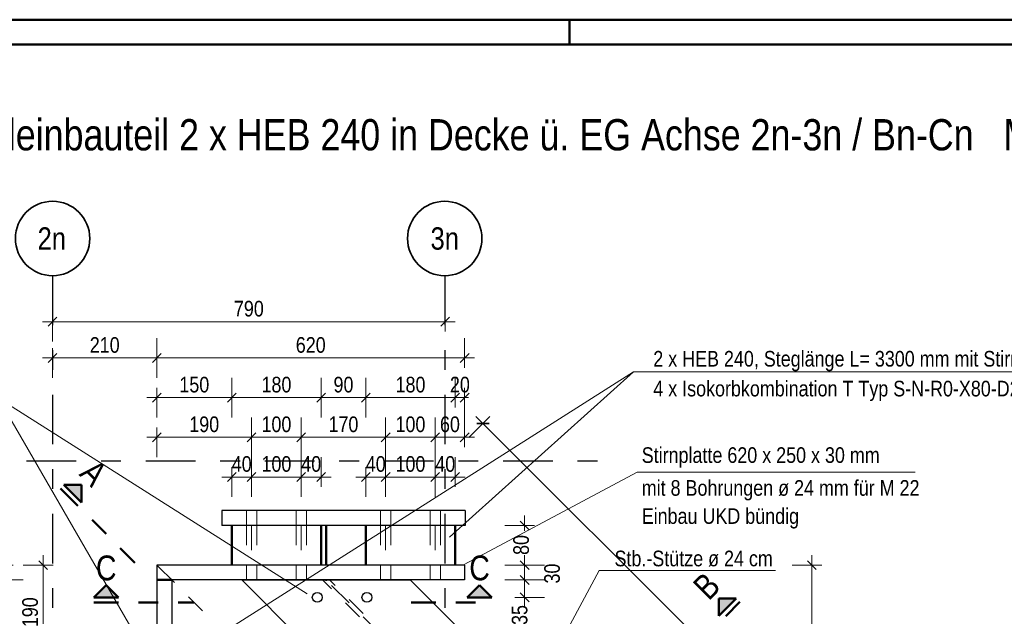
# Model space of a CAD drawing. Header units: millimetres. Extents: x 0 to 34.7, y 0 to 23.8.
# Tile 12 of 21: x 2.5 to 7.4, y 18 to 21. Entities that reach past the tile are written whole.
import ezdxf
from ezdxf.enums import TextEntityAlignment as Align

# ---------------------------------------------------------------- set-up
doc = ezdxf.new("R2010")
doc.units = ezdxf.units.MM
for name, pattern in [('DASHDOT', [1, 0.5, -0.25, 0, -0.25]), ('DASHDOTX2', [2, 1, -0.5, 0, -0.5]), ('HIDDEN', [0.375, 0.25, -0.125])]:
    doc.linetypes.add(name, pattern=pattern)
doc.layers.add('Ansichtskanten', color=7, linetype='Continuous', lineweight=20)
doc.styles.add('Arial Narrow', font='ARIALN.TTF')
doc.dimstyles.new('Arch_Strakon_dimstyle', dxfattribs={"dimtxt": 7.875, "dimasz": 1, "dimexe": 1.25, "dimexo": 0.0625, "dimgap": 1, "dimtad": 0, "dimzin": 12, "dimdsep": 46, "dimtxsty": 'Arial Narrow', "dimblk": 'Arrowhead_Tick', "dimsah": 1, "dimcen": 0, "dimse1": 1, "dimse2": 1, "dimclrd": 6, "dimclrt": 2, "dimazin": 0, "dimtfac": 1, "dimtdec": 4, "dimtmove": 0, "dimatfit": 3, "dimldrblk": 'NONE', "dimfxl": 1, "dimtvp": 1, "dimtolj": 1, "dimtzin": 0, "dimlwd": 13, "dimarcsym": 2})

# ---------------------------------------------------------------- blocks, each defined once
blk = doc.blocks.new('Arrowhead_Tick')
at = {"color": 0, "linetype": 'Continuous', "lineweight": -2, "ltscale": 0.4}
for p, q in [((0, 10), (0, -5)), ((-1, 0), (0, 0)), ((5, 0), (0, 0))]:
    blk.add_line(p, q, dxfattribs=at)
at = {"color": 2, "linetype": 'Continuous', "lineweight": 35, "ltscale": 0.4}
blk.add_line((2.21, 2.21), (-2.21, -2.21), dxfattribs=at)
blk = doc.blocks.new('*D16')
at = {"color": 6, "linetype": 'Continuous', "lineweight": 13}
blk.add_line((2.3987, 17.9107), (2.3987, 18.1907), dxfattribs=at)
at = {"layer": 'Defpoints', "color": 0}
for p in [(2.3987, 18.2007), (3.2465, 18.2007), (2.9715, 17.9007)]:
    blk.add_point(p, dxfattribs=at)
at = {"color": 6, "lineweight": 13, "xscale": 0.01, "yscale": 0.01, "zscale": 0.01}
for p, rotation in [((2.3987, 18.2007), 90), ((2.3987, 17.9007), 270)]:
    blk.add_blockref('Arrowhead_Tick', p, dxfattribs=dict(at, rotation=rotation))
at = {"color": 2, "lineweight": -2, "insert": (2.3335, 18.0507), "char_height": 0.07875, "attachment_point": 5, "rotation": 90, "style": 'Arial Narrow'}
blk.add_mtext('\\A1;120', dxfattribs=at)
blk = doc.blocks.new('_None')
blk = doc.blocks.new('*D17')
at = {"color": 6, "linetype": 'Continuous', "lineweight": 13}
blk.add_line((2.3987, 18.2107), (2.3987, 18.2657), dxfattribs=at)
at = {"layer": 'Defpoints', "color": 0}
for p in [(2.3987, 18.2757), (3.1715, 18.2757), (3.2465, 18.2007)]:
    blk.add_point(p, dxfattribs=at)
at = {"color": 6, "lineweight": 13, "xscale": 0.01, "yscale": 0.01, "zscale": 0.01}
for p, rotation in [((2.3987, 18.2757), 90), ((2.3987, 18.2007), 270)]:
    blk.add_blockref('Arrowhead_Tick', p, dxfattribs=dict(at, rotation=rotation))
at = {"color": 2, "lineweight": -2, "insert": (2.3335, 18.2382), "char_height": 0.07875, "attachment_point": 5, "rotation": 90, "style": 'Arial Narrow'}
blk.add_mtext('\\A1;30', dxfattribs=at)
blk = doc.blocks.new('*D18')
at = {"color": 6, "linetype": 'Continuous', "lineweight": 13}
blk.add_line((3.1815, 19.1198), (3.5389, 19.1198), dxfattribs=at)
at = {"layer": 'Defpoints', "color": 0}
for p in [(3.5489, 19.1198), (3.5489, 18.4757), (3.1715, 18.2757)]:
    blk.add_point(p, dxfattribs=at)
at = {"color": 6, "lineweight": 13, "xscale": 0.01, "yscale": 0.01, "zscale": 0.01}
blk.add_blockref('Arrowhead_Tick', (3.5489, 19.1198), dxfattribs=at)
at = {"color": 6, "lineweight": 13, "xscale": 0.01, "yscale": 0.01, "zscale": 0.01, "rotation": 180}
blk.add_blockref('Arrowhead_Tick', (3.1715, 19.1198), dxfattribs=at)
at = {"color": 2, "lineweight": -2, "insert": (3.3602, 19.185), "char_height": 0.07875, "attachment_point": 5, "style": 'Arial Narrow'}
blk.add_mtext('\\A1;150', dxfattribs=at)
blk = doc.blocks.new('*D19')
at = {"color": 6, "linetype": 'Continuous', "lineweight": 13}
blk.add_line((3.5589, 19.1198), (3.9889, 19.1198), dxfattribs=at)
at = {"layer": 'Defpoints', "color": 0}
for p in [(3.9989, 19.1198), (3.5489, 18.4757), (3.9989, 18.4757)]:
    blk.add_point(p, dxfattribs=at)
at = {"color": 6, "lineweight": 13, "xscale": 0.01, "yscale": 0.01, "zscale": 0.01}
blk.add_blockref('Arrowhead_Tick', (3.9989, 19.1198), dxfattribs=at)
at = {"color": 6, "lineweight": 13, "xscale": 0.01, "yscale": 0.01, "zscale": 0.01, "rotation": 180}
blk.add_blockref('Arrowhead_Tick', (3.5489, 19.1198), dxfattribs=at)
at = {"color": 2, "lineweight": -2, "insert": (3.7739, 19.185), "char_height": 0.07875, "attachment_point": 5, "style": 'Arial Narrow'}
blk.add_mtext('\\A1;180', dxfattribs=at)
blk = doc.blocks.new('*D20')
at = {"color": 6, "linetype": 'Continuous', "lineweight": 13}
blk.add_line((4.0089, 19.1198), (4.2139, 19.1198), dxfattribs=at)
at = {"layer": 'Defpoints', "color": 0}
for p in [(4.2239, 19.1198), (3.9989, 18.4757), (4.2239, 18.4757)]:
    blk.add_point(p, dxfattribs=at)
at = {"color": 6, "lineweight": 13, "xscale": 0.01, "yscale": 0.01, "zscale": 0.01}
blk.add_blockref('Arrowhead_Tick', (4.2239, 19.1198), dxfattribs=at)
at = {"color": 6, "lineweight": 13, "xscale": 0.01, "yscale": 0.01, "zscale": 0.01, "rotation": 180}
blk.add_blockref('Arrowhead_Tick', (3.9989, 19.1198), dxfattribs=at)
at = {"color": 2, "lineweight": -2, "insert": (4.1114, 19.185), "char_height": 0.07875, "attachment_point": 5, "style": 'Arial Narrow'}
blk.add_mtext('\\A1;90', dxfattribs=at)
blk = doc.blocks.new('*D21')
at = {"color": 6, "linetype": 'Continuous', "lineweight": 13}
blk.add_line((4.2339, 19.1198), (4.6639, 19.1198), dxfattribs=at)
at = {"layer": 'Defpoints', "color": 0}
for p in [(4.6739, 19.1198), (4.2239, 18.4757), (4.6739, 18.4757)]:
    blk.add_point(p, dxfattribs=at)
at = {"color": 6, "lineweight": 13, "xscale": 0.01, "yscale": 0.01, "zscale": 0.01}
blk.add_blockref('Arrowhead_Tick', (4.6739, 19.1198), dxfattribs=at)
at = {"color": 6, "lineweight": 13, "xscale": 0.01, "yscale": 0.01, "zscale": 0.01, "rotation": 180}
blk.add_blockref('Arrowhead_Tick', (4.2239, 19.1198), dxfattribs=at)
at = {"color": 2, "lineweight": -2, "insert": (4.4489, 19.185), "char_height": 0.07875, "attachment_point": 5, "style": 'Arial Narrow'}
blk.add_mtext('\\A1;180', dxfattribs=at)
blk = doc.blocks.new('*D22')
at = {"color": 6, "linetype": 'Continuous', "lineweight": 13}
for p, q in [((4.6639, 19.1198), (4.6539, 19.1198)), ((4.6739, 19.1198), (4.7215, 19.1198)), ((4.7315, 19.1198), (4.7415, 19.1198))]:
    blk.add_line(p, q, dxfattribs=at)
at = {"layer": 'Defpoints', "color": 0}
for p in [(4.7215, 19.1198), (4.6739, 18.4757), (4.7215, 18.2757)]:
    blk.add_point(p, dxfattribs=at)
at = {"color": 6, "lineweight": 13, "xscale": 0.01, "yscale": 0.01, "zscale": 0.01}
blk.add_blockref('Arrowhead_Tick', (4.6739, 19.1198), dxfattribs=at)
at = {"color": 6, "lineweight": 13, "xscale": 0.01, "yscale": 0.01, "zscale": 0.01, "rotation": 180}
blk.add_blockref('Arrowhead_Tick', (4.7215, 19.1198), dxfattribs=at)
at = {"color": 2, "lineweight": -2, "insert": (4.6977, 19.185), "char_height": 0.07875, "attachment_point": 5, "style": 'Arial Narrow'}
blk.add_mtext('\\A1;20', dxfattribs=at)
blk = doc.blocks.new('*D23')
at = {"color": 6, "linetype": 'Continuous', "lineweight": 13}
blk.add_line((3.1815, 16.2421), (4.6135, 16.2421), dxfattribs=at)
at = {"layer": 'Defpoints', "color": 0}
for p in [(3.1715, 18.2757), (4.6235, 16.8256), (4.6235, 16.2421)]:
    blk.add_point(p, dxfattribs=at)
at = {"color": 6, "lineweight": 13, "xscale": 0.01, "yscale": 0.01, "zscale": 0.01}
blk.add_blockref('Arrowhead_Tick', (4.6235, 16.2421), dxfattribs=at)
at = {"color": 6, "lineweight": 13, "xscale": 0.01, "yscale": 0.01, "zscale": 0.01, "rotation": 180}
blk.add_blockref('Arrowhead_Tick', (3.1715, 16.2421), dxfattribs=at)
at = {"color": 2, "lineweight": -2, "insert": (3.8975, 16.3073), "char_height": 0.07875, "attachment_point": 5, "style": 'Arial Narrow'}
blk.add_mtext('\\A1;580', dxfattribs=at)
blk = doc.blocks.new('*D24')
at = {"color": 6, "linetype": 'Continuous', "lineweight": 13}
blk.add_line((6.4705, 16.8356), (6.4705, 18.2657), dxfattribs=at)
at = {"layer": 'Defpoints', "color": 0}
for p in [(3.1715, 18.2757), (6.4705, 18.2757), (4.6235, 16.8256)]:
    blk.add_point(p, dxfattribs=at)
at = {"color": 6, "lineweight": 13, "xscale": 0.01, "yscale": 0.01, "zscale": 0.01}
for p, rotation in [((6.4705, 18.2757), 90), ((6.4705, 16.8256), 270)]:
    blk.add_blockref('Arrowhead_Tick', p, dxfattribs=dict(at, rotation=rotation))
at = {"color": 2, "lineweight": -2, "insert": (6.4053, 17.5507), "char_height": 0.07875, "attachment_point": 5, "rotation": 90, "style": 'Arial Narrow'}
blk.add_mtext('\\A1;580', dxfattribs=at)
blk = doc.blocks.new('*D25')
at = {"color": 6, "linetype": 'Continuous', "lineweight": 13}
blk.add_line((3.1815, 18.9198), (3.6387, 18.9198), dxfattribs=at)
at = {"layer": 'Defpoints', "color": 0}
for p in [(3.6487, 18.9198), (3.6487, 18.4757), (3.1715, 18.2757)]:
    blk.add_point(p, dxfattribs=at)
at = {"color": 6, "lineweight": 13, "xscale": 0.01, "yscale": 0.01, "zscale": 0.01}
blk.add_blockref('Arrowhead_Tick', (3.6487, 18.9198), dxfattribs=at)
at = {"color": 6, "lineweight": 13, "xscale": 0.01, "yscale": 0.01, "zscale": 0.01, "rotation": 180}
blk.add_blockref('Arrowhead_Tick', (3.1715, 18.9198), dxfattribs=at)
at = {"color": 2, "lineweight": -2, "insert": (3.4101, 18.985), "char_height": 0.07875, "attachment_point": 5, "style": 'Arial Narrow'}
blk.add_mtext('\\A1;190', dxfattribs=at)
blk = doc.blocks.new('*D26')
at = {"color": 6, "linetype": 'Continuous', "lineweight": 13}
blk.add_line((3.6587, 18.9198), (3.8887, 18.9198), dxfattribs=at)
at = {"layer": 'Defpoints', "color": 0}
for p in [(3.8987, 18.9198), (3.6487, 18.4757), (3.8987, 18.4757)]:
    blk.add_point(p, dxfattribs=at)
at = {"color": 6, "lineweight": 13, "xscale": 0.01, "yscale": 0.01, "zscale": 0.01}
blk.add_blockref('Arrowhead_Tick', (3.8987, 18.9198), dxfattribs=at)
at = {"color": 6, "lineweight": 13, "xscale": 0.01, "yscale": 0.01, "zscale": 0.01, "rotation": 180}
blk.add_blockref('Arrowhead_Tick', (3.6487, 18.9198), dxfattribs=at)
at = {"color": 2, "lineweight": -2, "insert": (3.7737, 18.985), "char_height": 0.07875, "attachment_point": 5, "style": 'Arial Narrow'}
blk.add_mtext('\\A1;100', dxfattribs=at)
blk = doc.blocks.new('*D27')
at = {"color": 6, "linetype": 'Continuous', "lineweight": 13}
blk.add_line((3.9087, 18.9198), (4.3137, 18.9198), dxfattribs=at)
at = {"layer": 'Defpoints', "color": 0}
for p in [(4.3237, 18.9198), (3.8987, 18.4757), (4.3237, 18.4757)]:
    blk.add_point(p, dxfattribs=at)
at = {"color": 6, "lineweight": 13, "xscale": 0.01, "yscale": 0.01, "zscale": 0.01}
blk.add_blockref('Arrowhead_Tick', (4.3237, 18.9198), dxfattribs=at)
at = {"color": 6, "lineweight": 13, "xscale": 0.01, "yscale": 0.01, "zscale": 0.01, "rotation": 180}
blk.add_blockref('Arrowhead_Tick', (3.8987, 18.9198), dxfattribs=at)
at = {"color": 2, "lineweight": -2, "insert": (4.1112, 18.985), "char_height": 0.07875, "attachment_point": 5, "style": 'Arial Narrow'}
blk.add_mtext('\\A1;170', dxfattribs=at)
blk = doc.blocks.new('*D28')
at = {"color": 6, "linetype": 'Continuous', "lineweight": 13}
blk.add_line((4.3337, 18.9198), (4.5637, 18.9198), dxfattribs=at)
at = {"layer": 'Defpoints', "color": 0}
for p in [(4.5737, 18.9198), (4.3237, 18.4757), (4.5737, 18.4757)]:
    blk.add_point(p, dxfattribs=at)
at = {"color": 6, "lineweight": 13, "xscale": 0.01, "yscale": 0.01, "zscale": 0.01}
blk.add_blockref('Arrowhead_Tick', (4.5737, 18.9198), dxfattribs=at)
at = {"color": 6, "lineweight": 13, "xscale": 0.01, "yscale": 0.01, "zscale": 0.01, "rotation": 180}
blk.add_blockref('Arrowhead_Tick', (4.3237, 18.9198), dxfattribs=at)
at = {"color": 2, "lineweight": -2, "insert": (4.4487, 18.985), "char_height": 0.07875, "attachment_point": 5, "style": 'Arial Narrow'}
blk.add_mtext('\\A1;100', dxfattribs=at)
blk = doc.blocks.new('*D29')
at = {"color": 6, "linetype": 'Continuous', "lineweight": 13}
blk.add_line((4.5837, 18.9198), (4.7115, 18.9198), dxfattribs=at)
at = {"layer": 'Defpoints', "color": 0}
for p in [(4.7215, 18.9198), (4.5737, 18.4757), (4.7215, 18.2757)]:
    blk.add_point(p, dxfattribs=at)
at = {"color": 6, "lineweight": 13, "xscale": 0.01, "yscale": 0.01, "zscale": 0.01}
blk.add_blockref('Arrowhead_Tick', (4.7215, 18.9198), dxfattribs=at)
at = {"color": 6, "lineweight": 13, "xscale": 0.01, "yscale": 0.01, "zscale": 0.01, "rotation": 180}
blk.add_blockref('Arrowhead_Tick', (4.5737, 18.9198), dxfattribs=at)
at = {"color": 2, "lineweight": -2, "insert": (4.6476, 18.985), "char_height": 0.07875, "attachment_point": 5, "style": 'Arial Narrow'}
blk.add_mtext('\\A1;60', dxfattribs=at)
blk = doc.blocks.new('*D34')
at = {"color": 6, "linetype": 'Continuous', "lineweight": 13}
blk.add_line((2.5987, 17.8107), (2.5987, 18.2657), dxfattribs=at)
at = {"layer": 'Defpoints', "color": 0}
for p in [(2.5987, 18.2757), (3.1715, 18.2757), (2.9715, 17.8007)]:
    blk.add_point(p, dxfattribs=at)
at = {"color": 6, "lineweight": 13, "xscale": 0.01, "yscale": 0.01, "zscale": 0.01}
for p, rotation in [((2.5987, 18.2757), 90), ((2.5987, 17.8007), 270)]:
    blk.add_blockref('Arrowhead_Tick', p, dxfattribs=dict(at, rotation=rotation))
at = {"color": 2, "lineweight": -2, "insert": (2.5335, 18.0382), "char_height": 0.07875, "attachment_point": 5, "rotation": 90, "style": 'Arial Narrow'}
blk.add_mtext('\\A1;190', dxfattribs=at)
blk = doc.blocks.new('*D35')
at = {"color": 6, "linetype": 'Continuous', "lineweight": 13}
blk.add_line((3.5589, 18.7198), (3.6387, 18.7198), dxfattribs=at)
at = {"layer": 'Defpoints', "color": 0}
for p in [(3.6487, 18.7198), (3.5489, 18.4757), (3.6487, 18.4757)]:
    blk.add_point(p, dxfattribs=at)
at = {"color": 6, "lineweight": 13, "xscale": 0.01, "yscale": 0.01, "zscale": 0.01}
blk.add_blockref('Arrowhead_Tick', (3.6487, 18.7198), dxfattribs=at)
at = {"color": 6, "lineweight": 13, "xscale": 0.01, "yscale": 0.01, "zscale": 0.01, "rotation": 180}
blk.add_blockref('Arrowhead_Tick', (3.5489, 18.7198), dxfattribs=at)
at = {"color": 2, "lineweight": -2, "insert": (3.5988, 18.785), "char_height": 0.07875, "attachment_point": 5, "style": 'Arial Narrow'}
blk.add_mtext('\\A1;40', dxfattribs=at)
blk = doc.blocks.new('*D36')
at = {"color": 6, "linetype": 'Continuous', "lineweight": 13}
blk.add_line((3.6587, 18.7198), (3.8887, 18.7198), dxfattribs=at)
at = {"layer": 'Defpoints', "color": 0}
for p in [(3.8987, 18.7198), (3.6487, 18.4757), (3.8987, 18.4757)]:
    blk.add_point(p, dxfattribs=at)
at = {"color": 6, "lineweight": 13, "xscale": 0.01, "yscale": 0.01, "zscale": 0.01}
blk.add_blockref('Arrowhead_Tick', (3.8987, 18.7198), dxfattribs=at)
at = {"color": 6, "lineweight": 13, "xscale": 0.01, "yscale": 0.01, "zscale": 0.01, "rotation": 180}
blk.add_blockref('Arrowhead_Tick', (3.6487, 18.7198), dxfattribs=at)
at = {"color": 2, "lineweight": -2, "insert": (3.7737, 18.785), "char_height": 0.07875, "attachment_point": 5, "style": 'Arial Narrow'}
blk.add_mtext('\\A1;100', dxfattribs=at)
blk = doc.blocks.new('*D37')
at = {"color": 6, "linetype": 'Continuous', "lineweight": 13}
blk.add_line((3.9087, 18.7198), (3.9889, 18.7198), dxfattribs=at)
at = {"layer": 'Defpoints', "color": 0}
for p in [(3.9989, 18.7198), (3.8987, 18.4757), (3.9989, 18.4757)]:
    blk.add_point(p, dxfattribs=at)
at = {"color": 6, "lineweight": 13, "xscale": 0.01, "yscale": 0.01, "zscale": 0.01}
blk.add_blockref('Arrowhead_Tick', (3.9989, 18.7198), dxfattribs=at)
at = {"color": 6, "lineweight": 13, "xscale": 0.01, "yscale": 0.01, "zscale": 0.01, "rotation": 180}
blk.add_blockref('Arrowhead_Tick', (3.8987, 18.7198), dxfattribs=at)
at = {"color": 2, "lineweight": -2, "insert": (3.9488, 18.785), "char_height": 0.07875, "attachment_point": 5, "style": 'Arial Narrow'}
blk.add_mtext('\\A1;40', dxfattribs=at)
blk = doc.blocks.new('*D38')
at = {"color": 6, "linetype": 'Continuous', "lineweight": 13}
blk.add_line((4.2339, 18.7198), (4.3137, 18.7198), dxfattribs=at)
at = {"layer": 'Defpoints', "color": 0}
for p in [(4.3237, 18.7198), (4.2239, 18.4757), (4.3237, 18.4757)]:
    blk.add_point(p, dxfattribs=at)
at = {"color": 6, "lineweight": 13, "xscale": 0.01, "yscale": 0.01, "zscale": 0.01}
blk.add_blockref('Arrowhead_Tick', (4.3237, 18.7198), dxfattribs=at)
at = {"color": 6, "lineweight": 13, "xscale": 0.01, "yscale": 0.01, "zscale": 0.01, "rotation": 180}
blk.add_blockref('Arrowhead_Tick', (4.2239, 18.7198), dxfattribs=at)
at = {"color": 2, "lineweight": -2, "insert": (4.2738, 18.785), "char_height": 0.07875, "attachment_point": 5, "style": 'Arial Narrow'}
blk.add_mtext('\\A1;40', dxfattribs=at)
blk = doc.blocks.new('*D39')
at = {"color": 6, "linetype": 'Continuous', "lineweight": 13}
blk.add_line((4.3337, 18.7198), (4.5637, 18.7198), dxfattribs=at)
at = {"layer": 'Defpoints', "color": 0}
for p in [(4.5737, 18.7198), (4.3237, 18.4757), (4.5737, 18.4757)]:
    blk.add_point(p, dxfattribs=at)
at = {"color": 6, "lineweight": 13, "xscale": 0.01, "yscale": 0.01, "zscale": 0.01}
blk.add_blockref('Arrowhead_Tick', (4.5737, 18.7198), dxfattribs=at)
at = {"color": 6, "lineweight": 13, "xscale": 0.01, "yscale": 0.01, "zscale": 0.01, "rotation": 180}
blk.add_blockref('Arrowhead_Tick', (4.3237, 18.7198), dxfattribs=at)
at = {"color": 2, "lineweight": -2, "insert": (4.4487, 18.785), "char_height": 0.07875, "attachment_point": 5, "style": 'Arial Narrow'}
blk.add_mtext('\\A1;100', dxfattribs=at)
blk = doc.blocks.new('*D40')
at = {"color": 6, "linetype": 'Continuous', "lineweight": 13}
blk.add_line((4.5837, 18.7198), (4.6639, 18.7198), dxfattribs=at)
at = {"layer": 'Defpoints', "color": 0}
for p in [(4.6739, 18.7198), (4.5737, 18.4757), (4.6739, 18.4757)]:
    blk.add_point(p, dxfattribs=at)
at = {"color": 6, "lineweight": 13, "xscale": 0.01, "yscale": 0.01, "zscale": 0.01}
blk.add_blockref('Arrowhead_Tick', (4.6739, 18.7198), dxfattribs=at)
at = {"color": 6, "lineweight": 13, "xscale": 0.01, "yscale": 0.01, "zscale": 0.01, "rotation": 180}
blk.add_blockref('Arrowhead_Tick', (4.5737, 18.7198), dxfattribs=at)
at = {"color": 2, "lineweight": -2, "insert": (4.6238, 18.785), "char_height": 0.07875, "attachment_point": 5, "style": 'Arial Narrow'}
blk.add_mtext('\\A1;40', dxfattribs=at)
blk = doc.blocks.new('*D49')
at = {"color": 6, "linetype": 'Continuous', "lineweight": 13}
blk.add_line((5.0237, 18.1232), (5.0237, 18.1907), dxfattribs=at)
at = {"layer": 'Defpoints', "color": 0}
for p in [(4.7215, 18.2007), (5.0237, 18.2007), (4.2295, 18.1132)]:
    blk.add_point(p, dxfattribs=at)
at = {"color": 6, "lineweight": 13, "xscale": 0.01, "yscale": 0.01, "zscale": 0.01}
for p, rotation in [((5.0237, 18.2007), 90), ((5.0237, 18.1132), 270)]:
    blk.add_blockref('Arrowhead_Tick', p, dxfattribs=dict(at, rotation=rotation))
at = {"color": 2, "lineweight": -2, "insert": (4.9987, 18.0242), "char_height": 0.07875, "attachment_point": 5, "rotation": 90, "style": 'Arial Narrow'}
blk.add_mtext('\\A1;35', dxfattribs=at)
blk = doc.blocks.new('*D50')
at = {"color": 6, "linetype": 'Continuous', "lineweight": 13}
blk.add_line((5.0237, 18.2107), (5.0237, 18.2657), dxfattribs=at)
at = {"layer": 'Defpoints', "color": 0}
for p in [(4.7215, 18.2757), (5.0237, 18.2757), (4.7215, 18.2007)]:
    blk.add_point(p, dxfattribs=at)
at = {"color": 6, "lineweight": 13, "xscale": 0.01, "yscale": 0.01, "zscale": 0.01}
for p, rotation in [((5.0237, 18.2757), 90), ((5.0237, 18.2007), 270)]:
    blk.add_blockref('Arrowhead_Tick', p, dxfattribs=dict(at, rotation=rotation))
at = {"color": 2, "lineweight": -2, "insert": (5.1622, 18.2331), "char_height": 0.07875, "attachment_point": 5, "rotation": 90, "style": 'Arial Narrow'}
blk.add_mtext('\\A1;30', dxfattribs=at)
blk = doc.blocks.new('*D51')
at = {"color": 6, "linetype": 'Continuous', "lineweight": 13}
blk.add_line((3.1815, 19.3198), (4.7115, 19.3198), dxfattribs=at)
at = {"layer": 'Defpoints', "color": 0}
for p in [(4.7215, 19.3198), (3.1715, 18.2757), (4.7215, 18.2757)]:
    blk.add_point(p, dxfattribs=at)
at = {"color": 6, "lineweight": 13, "xscale": 0.01, "yscale": 0.01, "zscale": 0.01}
blk.add_blockref('Arrowhead_Tick', (4.7215, 19.3198), dxfattribs=at)
at = {"color": 6, "lineweight": 13, "xscale": 0.01, "yscale": 0.01, "zscale": 0.01, "rotation": 180}
blk.add_blockref('Arrowhead_Tick', (3.1715, 19.3198), dxfattribs=at)
at = {"color": 2, "lineweight": -2, "insert": (3.9465, 19.385), "char_height": 0.07875, "attachment_point": 5, "style": 'Arial Narrow'}
blk.add_mtext('\\A1;620', dxfattribs=at)
blk = doc.blocks.new('*D52')
at = {"color": 6, "linetype": 'Continuous', "lineweight": 13}
blk.add_line((2.1987, 16.7357), (2.1987, 18.1907), dxfattribs=at)
at = {"layer": 'Defpoints', "color": 0}
for p in [(2.1987, 18.2007), (3.2465, 18.2007), (3.1715, 16.7257)]:
    blk.add_point(p, dxfattribs=at)
at = {"color": 6, "lineweight": 13, "xscale": 0.01, "yscale": 0.01, "zscale": 0.01}
for p, rotation in [((2.1987, 18.2007), 90), ((2.1987, 16.7257), 270)]:
    blk.add_blockref('Arrowhead_Tick', p, dxfattribs=dict(at, rotation=rotation))
at = {"color": 2, "lineweight": -2, "insert": (2.1335, 17.4632), "char_height": 0.07875, "attachment_point": 5, "rotation": 90, "style": 'Arial Narrow'}
blk.add_mtext('\\A1;590', dxfattribs=at)
blk = doc.blocks.new('*D53')
at = {"color": 6, "linetype": 'Continuous', "lineweight": 13}
blk.add_line((2.1987, 18.2107), (2.1987, 18.2657), dxfattribs=at)
at = {"layer": 'Defpoints', "color": 0}
for p in [(2.1987, 18.2757), (3.1715, 18.2757), (3.2465, 18.2007)]:
    blk.add_point(p, dxfattribs=at)
at = {"color": 6, "lineweight": 13, "xscale": 0.01, "yscale": 0.01, "zscale": 0.01}
for p, rotation in [((2.1987, 18.2757), 90), ((2.1987, 18.2007), 270)]:
    blk.add_blockref('Arrowhead_Tick', p, dxfattribs=dict(at, rotation=rotation))
at = {"color": 2, "lineweight": -2, "insert": (2.1335, 18.2382), "char_height": 0.07875, "attachment_point": 5, "rotation": 90, "style": 'Arial Narrow'}
blk.add_mtext('\\A1;30', dxfattribs=at)
blk = doc.blocks.new('*D54')
at = {"color": 6, "linetype": 'Continuous', "lineweight": 13}
for p, q in [((5.0237, 18.4657), (5.0237, 18.4483)), ((5.0237, 18.2857), (5.0237, 18.3059))]:
    blk.add_line(p, q, dxfattribs=at)
at = {"layer": 'Defpoints', "color": 0}
for p in [(4.6739, 18.4757), (5.0237, 18.4757), (4.7215, 18.2757)]:
    blk.add_point(p, dxfattribs=at)
at = {"color": 6, "lineweight": 13, "xscale": 0.01, "yscale": 0.01, "zscale": 0.01}
for p, rotation in [((5.0237, 18.4757), 90), ((5.0237, 18.2757), 270)]:
    blk.add_blockref('Arrowhead_Tick', p, dxfattribs=dict(at, rotation=rotation))
at = {"color": 2, "lineweight": -2, "insert": (5.0064, 18.3771), "char_height": 0.07875, "attachment_point": 5, "rotation": 90, "style": 'Arial Narrow'}
blk.add_mtext('\\A1;80', dxfattribs=at)
blk = doc.blocks.new('*D88')
at = {"color": 6, "linetype": 'Continuous', "lineweight": 13}
blk.add_line((2.6564, 19.5027), (4.6135, 19.5027), dxfattribs=at)
at = {"layer": 'Defpoints', "color": 0}
for p in [(2.6464, 19.7346), (4.6235, 19.5027), (4.6235, 16.8256)]:
    blk.add_point(p, dxfattribs=at)
at = {"color": 6, "lineweight": 13, "xscale": 0.01, "yscale": 0.01, "zscale": 0.01}
blk.add_blockref('Arrowhead_Tick', (4.6235, 19.5027), dxfattribs=at)
at = {"color": 6, "lineweight": 13, "xscale": 0.01, "yscale": 0.01, "zscale": 0.01, "rotation": 180}
blk.add_blockref('Arrowhead_Tick', (2.6464, 19.5027), dxfattribs=at)
at = {"color": 2, "lineweight": -2, "insert": (3.6349, 19.5679), "char_height": 0.07875, "attachment_point": 5, "style": 'Arial Narrow'}
blk.add_mtext('\\A1;790', dxfattribs=at)
blk = doc.blocks.new('*D90')
at = {"color": 6, "linetype": 'Continuous', "lineweight": 13}
blk.add_line((2.6564, 19.3198), (3.1615, 19.3198), dxfattribs=at)
at = {"layer": 'Defpoints', "color": 0}
for p in [(2.6464, 19.7346), (3.1715, 19.3198), (3.1715, 18.2757)]:
    blk.add_point(p, dxfattribs=at)
at = {"color": 6, "lineweight": 13, "xscale": 0.01, "yscale": 0.01, "zscale": 0.01}
blk.add_blockref('Arrowhead_Tick', (3.1715, 19.3198), dxfattribs=at)
at = {"color": 6, "lineweight": 13, "xscale": 0.01, "yscale": 0.01, "zscale": 0.01, "rotation": 180}
blk.add_blockref('Arrowhead_Tick', (2.6464, 19.3198), dxfattribs=at)
at = {"color": 2, "lineweight": -2, "insert": (2.909, 19.385), "char_height": 0.07875, "attachment_point": 5, "style": 'Arial Narrow'}
blk.add_mtext('\\A1;210', dxfattribs=at)
blk = doc.blocks.new('*D95')
at = {"color": 6, "linetype": 'Continuous', "lineweight": 13}
blk.add_line((4.8207, 18.9828), (10.6407, 13.1627), dxfattribs=at)
at = {"layer": 'Defpoints', "color": 0}
for p in [(4.0243, 18.2006), (10.6478, 13.1556), (10.07, 12.5778)]:
    blk.add_point(p, dxfattribs=at)
at = {"color": 6, "lineweight": 13, "xscale": 0.01, "yscale": 0.01, "zscale": 0.01}
for p, rotation in [((4.8136, 18.9899), 135), ((10.6478, 13.1556), 315)]:
    blk.add_blockref('Arrowhead_Tick', p, dxfattribs=dict(at, rotation=rotation))
at = {"color": 2, "lineweight": -2, "insert": (7.7768, 16.1189), "char_height": 0.07875, "attachment_point": 5, "rotation": 315, "style": 'Arial Narrow'}
blk.add_mtext('\\A1;3300', dxfattribs=at)
blk = doc.blocks.new('*D183')
at = {"color": 6, "linetype": 'Continuous', "lineweight": 13}
blk.add_line((2.1987, 18.2857), (2.1987, 18.7906), dxfattribs=at)
at = {"layer": 'Defpoints', "color": 0}
for p in [(1.9154, 18.8006), (2.1987, 18.8006), (3.1715, 18.2757)]:
    blk.add_point(p, dxfattribs=at)
at = {"color": 6, "lineweight": 13, "xscale": 0.01, "yscale": 0.01, "zscale": 0.01}
for p, rotation in [((2.1987, 18.8006), 90), ((2.1987, 18.2757), 270)]:
    blk.add_blockref('Arrowhead_Tick', p, dxfattribs=dict(at, rotation=rotation))
at = {"color": 2, "lineweight": 35, "insert": (2.1335, 18.5382), "char_height": 0.07875, "attachment_point": 5, "rotation": 90, "style": 'Arial Narrow'}
blk.add_mtext('\\A1;210', dxfattribs=at)

msp = doc.modelspace()

# ---------------------------------------------------------------- hatches: boundary and pattern name
at = {"lineweight": 25, "true_color": 0x0000ff}
for points in [[(2.7920216, 18.6800708), (2.7036333, 18.6800708), (2.7920216, 18.5916824)], [(2.9161264, 18.1740839), (2.8536264, 18.1115839), (2.9786264, 18.1115839)], [(4.7962272, 18.1740839), (4.7337272, 18.1115839), (4.8587272, 18.1115839)], [(6.0012565, 18.1076267), (6.0012565, 18.0192384), (6.0896448, 18.1076267)]]:
    msp.add_hatch(color=5, dxfattribs=at).paths.add_polyline_path(points)

# ---------------------------------------------------------------- linework, layer by layer
at = {"color": 4, "linetype": 'Continuous', "lineweight": 50}
for p, q in [((29.725, 21.025), (0, 21.025)), ((29.6, 20.9), (0.5, 20.9)), ((2.7920216, 18.6800708), (2.7036333, 18.6800708)), ((2.7036333, 18.6800708), (2.7920216, 18.5916824)), ((2.7920216, 18.5916824), (2.7920216, 18.6800708)), ((3.2465073, 18.2006741), (3.1715073, 18.2006741)), ((2.9161264, 18.1740839), (2.8536264, 18.1115839)), ((2.9786264, 18.1115839), (2.9161264, 18.1740839)), ((4.7962272, 18.1740839), (4.7337272, 18.1115839)), ((4.8587272, 18.1115839), (4.7962272, 18.1740839)), ((2.8536264, 18.1115839), (2.9786264, 18.1115839)), ((4.7337272, 18.1115839), (4.8587272, 18.1115839)), ((6.0012565, 18.1076267), (6.0012565, 18.0192384)), ((6.0012565, 18.0192384), (6.0896448, 18.1076267)), ((6.0896448, 18.1076267), (6.0012565, 18.1076267))]:
    msp.add_line(p, q, dxfattribs=at)
at = {"color": 4, "linetype": 'Continuous', "lineweight": 50, "ltscale": 0.4}
msp.add_line((5.25, 21.025), (5.25, 20.9), dxfattribs=at)
at = {"color": 3, "linetype": 'DASHDOTX2', "lineweight": 25, "ltscale": 0.25}
for p, q in [((2.6464431, 19.7345737), (2.6464431, 15.6871685)), ((4.6214431, 19.7345737), (4.6214431, 15.6871685)), ((1.9153523, 18.8006452), (5.4667008, 18.8006452))]:
    msp.add_line(p, q, dxfattribs=at)
at = {"color": 5, "linetype": 'Continuous', "lineweight": 18}
for p, q in [((5.5720875, 19.2505242), (3.232593, 17.7639097)), ((5.5720875, 19.2505242), (4.6451155, 18.4166276)), ((8.2535412, 19.2505242), (5.5720875, 19.2505242)), ((2.3720632, 19.1172311), (3.3305505, 17.4642418)), ((2.3720632, 19.1172311), (3.9288997, 18.1316312)), ((5.589691, 18.7438629), (4.7198514, 18.2793356)), ((6.9897769, 18.7438629), (5.589691, 18.7438629)), ((5.3988436, 18.2482555), (4.7768222, 17.0907678)), ((6.2874795, 18.2482555), (5.3988436, 18.2482555))]:
    msp.add_line(p, q, dxfattribs=at)
at = {"color": 4, "linetype": 'DASHDOT', "lineweight": 50, "ltscale": 0.25}
for p, q in [((2.6859556, 18.6623931), (3.0605301, 18.2878186)), ((2.8536264, 18.0865839), (3.3571114, 18.0865839)), ((4.4521183, 18.0865839), (4.8587272, 18.0865839)), ((5.4353945, 17.418021), (6.1073225, 18.089949))]:
    msp.add_line(p, q, dxfattribs=at)
at = {"color": 6, "linetype": 'HIDDEN', "lineweight": 13, "ltscale": 0.25}
for p, q in [((3.6224276, 18.5506725), (3.6224279, 18.4756741)), ((3.6749276, 18.5506725), (3.6749279, 18.4756741)), ((3.8724275, 18.5506725), (3.8724278, 18.4756741)), ((3.9249274, 18.5506725), (3.9249278, 18.4756741)), ((4.2976913, 18.5506725), (4.2976916, 18.4756741)), ((4.3501912, 18.5506725), (4.3501916, 18.4756741)), ((4.5476911, 18.5506725), (4.5476915, 18.4756741)), ((4.6001911, 18.5506725), (4.6001915, 18.4756741)), ((3.6224279, 18.4756741), (3.6224289, 18.2756741)), ((3.6749279, 18.4756741), (3.6749288, 18.2756741)), ((3.8724278, 18.4756741), (3.8724288, 18.2756741)), ((3.9249278, 18.4756741), (3.9249287, 18.2756741)), ((4.2976916, 18.4756741), (4.2976925, 18.2756741)), ((4.3501916, 18.4756741), (4.3501925, 18.2756741)), ((4.5476915, 18.4756741), (4.5476924, 18.2756741)), ((4.6001915, 18.4756741), (4.6001924, 18.2756741)), ((3.6224289, 18.2756741), (3.6224292, 18.2006741)), ((3.6749288, 18.2756741), (3.6749292, 18.2006741)), ((3.8724288, 18.2756741), (3.8724291, 18.2006741)), ((3.9249287, 18.2756741), (3.9249291, 18.2006741)), ((4.2976925, 18.2756741), (4.2976929, 18.2006741)), ((4.3501925, 18.2756741), (4.3501929, 18.2006741)), ((4.5476924, 18.2756741), (4.5476928, 18.2006741)), ((4.6001924, 18.2756741), (4.6001927, 18.2006741)), ((9.848999, 12.356871), (4.0066385, 18.2005779)), ((9.8666787, 12.3745467), (4.0419938, 18.2005738))]:
    msp.add_line(p, q, dxfattribs=at)
at = {"color": 9, "linetype": 'DASHDOT', "lineweight": 0, "ltscale": 0.25}
for p, q in [((3.6486779, 18.4756743), (3.6486789, 18.2756743)), ((3.8986778, 18.4756743), (3.8986788, 18.2756743)), ((4.3236776, 18.4756743), (4.3236785, 18.2756743)), ((4.5736775, 18.4756743), (4.5736784, 18.2756743)), ((3.1715073, 18.2756741), (9.6331984, 11.812494))]:
    msp.add_line(p, q, dxfattribs=at)
at = {"color": 6, "linetype": 'DASHDOT', "lineweight": 13, "ltscale": 0.25}
msp.add_line((9.8490011, 12.3745487), (4.0242179, 18.2006741), dxfattribs=at)
at = {"color": 2, "linetype": 'Continuous', "lineweight": 35}
for centre in [(2.6464431, 19.9220737), (4.6214431, 19.9220737)]:
    msp.add_circle(centre, 0.1875, dxfattribs=at)
at = {"color": 9, "linetype": 'Continuous', "lineweight": 0}
msp.add_circle((4.0243162, 18.2005759), 0.002775, dxfattribs=at)
at = {"layer": 'Ansichtskanten', "color": 3, "linetype": 'Continuous', "lineweight": 25}
for p, q in [((4.7240073, 18.5506725), (3.4990073, 18.5506725)), ((3.4990073, 18.5506725), (3.4990073, 18.4756725)), ((4.7240073, 18.5506725), (4.7240073, 18.4756725)), ((4.7240073, 18.4756725), (3.4990073, 18.4756725)), ((3.2465073, 18.2756741), (3.1715073, 18.2756741)), ((3.1715073, 18.2756741), (3.1715073, 16.7256741)), ((4.7215073, 18.2756741), (3.2465073, 18.2756741)), ((4.7215073, 18.2756741), (4.7215073, 18.2006741)), ((4.7215073, 18.2006741), (3.2465073, 18.2006741)), ((3.2465073, 18.2006741), (3.2465073, 16.7256741)), ((4.5880862, 17.212363), (3.6000521, 18.2006248)), ((3.6000521, 18.2006248), (4.4485802, 18.200527)), ((10.0699954, 12.5778164), (4.4485802, 18.200527))]:
    msp.add_line(p, q, dxfattribs=at)
at = {"layer": 'Ansichtskanten', "color": 4, "linetype": 'Continuous', "lineweight": 50}
for p, q in [((3.5489411, 18.4756741), (3.5489411, 18.2756741)), ((3.9989411, 18.4756741), (3.9989411, 18.2756741)), ((4.0239411, 18.4756741), (4.0239411, 18.2756741)), ((4.2239411, 18.4756741), (4.2239411, 18.2756741)), ((4.6739411, 18.4756741), (4.6739411, 18.2756741))]:
    msp.add_line(p, q, dxfattribs=at)
at = {"layer": 'Ansichtskanten', "color": 3, "linetype": 'Continuous', "lineweight": 25}
for centre in [(3.9795025, 18.1131741), (4.2295025, 18.1131741)]:
    msp.add_circle(centre, 0.025, dxfattribs=at)

# ---------------------------------------------------------------- texts
at = {"color": 1, "lineweight": 70, "style": 'Arial Narrow'}
msp.add_text('Stahleinbauteil 2 x HEB 240 in Decke ü. EG Achse 2n-3n / Bn-Cn   M. 1:10', height=0.1575, dxfattribs=at).set_placement((2.0497601, 20.3661513))
at = {"color": 4, "lineweight": 50, "style": 'Arial Narrow'}
for s, p in [('2n', (2.6424431, 19.9220737)), ('3n', (4.6214431, 19.9220737))]:
    msp.add_text(s, height=0.1125, dxfattribs=at).set_placement(p, align=Align.MIDDLE_CENTER)
at = {"color": 2, "lineweight": 35, "style": 'Arial Narrow'}
for s, p in [('2 x HEB 240, Steglänge L= 3300 mm mit Stirnplatten', (5.6716539, 19.276424)), ('2 x 2 Entlüftungsbohrungen ø 20 mm', (0.908677, 19.1479434)), ('4 x Isokorbkombination T Typ S-N-R0-X80-D22 oben   +  T Typ S-V-R0-X80-D22 unten', (5.6716539, 19.1260893)), ('mit 8 Bohrungen ø 24 mm für M 22', (5.613466, 18.625332)), ('Einbau UKD bündig', (5.613466, 18.483582)), ('Stb.-Stütze ø 24 cm', (5.4763668, 18.2696801))]:
    msp.add_text(s, height=0.07875, dxfattribs=at).set_placement(p)
at = {"color": 4, "lineweight": 50, "style": 'Arial Narrow'}
for s, rotation, p in [('A', 315, (2.7765537, 18.7308941)), ('B', 45, (5.9504332, 18.0921588))]:
    msp.add_text(s, height=0.125, rotation=rotation, dxfattribs=at).set_placement(p)
for p in [(2.8648764, 18.1990839), (4.7449772, 18.1990839)]:
    msp.add_text('C', height=0.125, dxfattribs=at).set_placement(p)

# ---------------------------------------------------------------- dimensions: what is measured, and where the dimension line sits
at = {"lineweight": -2}
for base, p1, p2, text, picture, middle in [((4.6234517, 19.5027055), (2.6464431, 19.7345737), (4.6234517, 16.8256452), '790', '*D88', (3.6349474, 19.5027055)), ((3.1715073, 19.3198322), (2.6464431, 19.7345737), (3.1715073, 18.2756741), '210', '*D90', (2.9089752, 19.3198322)), ((4.7215073, 19.3198322), (3.1715073, 18.2756741), (4.7215073, 18.2756741), '620', '*D51', (3.9465073, 19.3198322)), ((3.5489411, 19.1198322), (3.1715073, 18.2756741), (3.5489411, 18.4756741), '150', '*D18', (3.3602242, 19.1198322)), ((3.9989411, 19.1198322), (3.5489411, 18.4756741), (3.9989411, 18.4756741), '180', '*D19', (3.7739411, 19.1198322)), ((4.2239411, 19.1198322), (3.9989411, 18.4756741), (4.2239411, 18.4756741), '90', '*D20', (4.1114411, 19.1198322)), ((4.6739411, 19.1198322), (4.2239411, 18.4756741), (4.6739411, 18.4756741), '180', '*D21', (4.4489411, 19.1198322)), ((4.7215073, 19.1198322), (4.6739411, 18.4756741), (4.7215073, 18.2756741), '20', '*D22', (4.6977242, 19.1198322)), ((3.6486779, 18.9198322), (3.1715073, 18.2756741), (3.6486779, 18.4756743), '190', '*D25', (3.4100926, 18.9198322)), ((3.8986778, 18.9198322), (3.6486779, 18.4756743), (3.8986778, 18.4756743), '100', '*D26', (3.7736779, 18.9198322)), ((4.3236776, 18.9198322), (3.8986778, 18.4756743), (4.3236776, 18.4756743), '170', '*D27', (4.1111777, 18.9198322)), ((4.5736775, 18.9198322), (4.3236776, 18.4756743), (4.5736775, 18.4756743), '100', '*D28', (4.4486775, 18.9198322)), ((4.7215073, 18.9198322), (4.5736775, 18.4756743), (4.7215073, 18.2756741), '60', '*D29', (4.6475924, 18.9198322)), ((3.6486779, 18.7198322), (3.5489411, 18.4756741), (3.6486779, 18.4756743), '40', '*D35', (3.5988095, 18.7198322)), ((3.8986778, 18.7198322), (3.6486779, 18.4756743), (3.8986778, 18.4756743), '100', '*D36', (3.7736779, 18.7198322)), ((3.9989411, 18.7198322), (3.8986778, 18.4756743), (3.9989411, 18.4756741), '40', '*D37', (3.9488095, 18.7198322)), ((4.3236776, 18.7198322), (4.2239411, 18.4756741), (4.3236776, 18.4756743), '40', '*D38', (4.2738094, 18.7198322)), ((4.5736775, 18.7198322), (4.3236776, 18.4756743), (4.5736775, 18.4756743), '100', '*D39', (4.4486775, 18.7198322)), ((4.6739411, 18.7198322), (4.5736775, 18.4756743), (4.6739411, 18.4756741), '40', '*D40', (4.6238093, 18.7198322)), ((4.6234517, 16.2421266), (3.1715073, 18.2756741), (4.6234517, 16.8256452), '580', '*D23', (3.8974795, 16.2421266))]:
    dim = msp.add_linear_dim(base=base, p1=p1, p2=p2, text=text, dimstyle='Arch_Strakon_dimstyle', override={"dimscale": 0.01, "dimtxt": 7.875, "dimasz": 1, "dimgap": 2.5, "dimtad": 1, "dimjust": 0, "dimtih": 0, "dimtoh": 0, "dimdec": 5, "dimdsep": 46, "dimtxsty": 'Arial Narrow', "dimclrd": 6, "dimclrt": 2, "dimtix": 1, "dimtofl": 255, "dimtmove": 0, "dimatfit": 2, "dimfxl": 0, "dimfxlon": 0, "dimtvp": 31.746032, "dimlwd": 13}, dxfattribs=at)
    dim.commit()
    dim.dimension.update_dxf_attribs({"geometry": picture, "text_midpoint": middle, "dimtype": 160})
for base, p1, p2, angle, text, override, picture, middle in [((10.6478183, 13.1556394), (4.0243162, 18.2005759), (10.0699954, 12.5778164), 315, '3300', {"dimscale": 0.01, "dimtxt": 7.875, "dimasz": 1, "dimgap": 2.5, "dimtad": 1, "dimjust": 0, "dimtih": 0, "dimtoh": 0, "dimdec": 5, "dimdsep": 46, "dimtxsty": 'Arial Narrow', "dimclrd": 6, "dimclrt": 2, "dimtix": 1, "dimtofl": 255, "dimtmove": 0, "dimatfit": 2, "dimfxl": 0, "dimfxlon": 0, "dimtvp": 31.746032, "dimlwd": 13}, '*D95', (7.7307087, 16.0727491)), ((5.0236665, 18.4756741), (4.7215073, 18.2756741), (4.6739411, 18.4756741), 90, '80', {"dimscale": 0.01, "dimtxt": 7.875, "dimasz": 1, "dimgap": 2.5, "dimtad": 0, "dimjust": 0, "dimtih": 0, "dimtoh": 0, "dimdec": 5, "dimdsep": 46, "dimtxsty": 'Arial Narrow', "dimclrd": 6, "dimclrt": 2, "dimtix": 0, "dimtofl": 255, "dimtmove": 2, "dimatfit": 2, "dimfxl": 0, "dimfxlon": 0, "dimtvp": 31.746032, "dimlwd": 13}, '*D54', (5.0064182, 18.3771053)), ((2.1986665, 18.2756741), (3.2465073, 18.2006741), (3.1715073, 18.2756741), 90, '30', {"dimscale": 0.01, "dimtxt": 7.875, "dimasz": 1, "dimgap": 2.5, "dimtad": 1, "dimjust": 0, "dimtih": 0, "dimtoh": 0, "dimdec": 5, "dimdsep": 46, "dimtxsty": 'Arial Narrow', "dimclrd": 6, "dimclrt": 2, "dimtix": 1, "dimtofl": 255, "dimtmove": 0, "dimatfit": 2, "dimfxl": 0, "dimfxlon": 0, "dimtvp": 31.746032, "dimlwd": 13}, '*D53', (2.1986665, 18.2381741)), ((2.3986665, 18.2756741), (3.2465073, 18.2006741), (3.1715073, 18.2756741), 90, '30', {"dimscale": 0.01, "dimtxt": 7.875, "dimasz": 1, "dimgap": 2.5, "dimtad": 1, "dimjust": 0, "dimtih": 0, "dimtoh": 0, "dimdec": 5, "dimdsep": 46, "dimtxsty": 'Arial Narrow', "dimclrd": 6, "dimclrt": 2, "dimtix": 1, "dimtofl": 255, "dimtmove": 0, "dimatfit": 2, "dimfxl": 0, "dimfxlon": 0, "dimtvp": 31.746032, "dimlwd": 13}, '*D17', (2.3986665, 18.2381741)), ((2.5986665, 18.2756741), (2.9715073, 17.8006741), (3.1715073, 18.2756741), 90, '190', {"dimscale": 0.01, "dimtxt": 7.875, "dimasz": 1, "dimgap": 2.5, "dimtad": 1, "dimjust": 0, "dimtih": 0, "dimtoh": 0, "dimdec": 5, "dimdsep": 46, "dimtxsty": 'Arial Narrow', "dimclrd": 6, "dimclrt": 2, "dimtix": 1, "dimtofl": 255, "dimtmove": 0, "dimatfit": 2, "dimfxl": 0, "dimfxlon": 0, "dimtvp": 31.746032, "dimlwd": 13}, '*D34', (2.5986665, 18.0381741)), ((6.470476, 18.2756741), (4.6234517, 16.8256452), (3.1715073, 18.2756741), 90, '580', {"dimscale": 0.01, "dimtxt": 7.875, "dimasz": 1, "dimgap": 2.5, "dimtad": 1, "dimjust": 0, "dimtih": 0, "dimtoh": 0, "dimdec": 5, "dimdsep": 46, "dimtxsty": 'Arial Narrow', "dimclrd": 6, "dimclrt": 2, "dimtix": 1, "dimtofl": 255, "dimtmove": 0, "dimatfit": 2, "dimfxl": 0, "dimfxlon": 0, "dimtvp": 31.746032, "dimlwd": 13}, '*D24', (6.470476, 17.5506597)), ((5.0236665, 18.2756741), (4.7215073, 18.2006741), (4.7215073, 18.2756741), 90, '30', {"dimscale": 0.01, "dimtxt": 7.875, "dimasz": 1, "dimgap": 2.5, "dimtad": 0, "dimjust": 0, "dimtih": 0, "dimtoh": 0, "dimdec": 5, "dimdsep": 46, "dimtxsty": 'Arial Narrow', "dimclrd": 6, "dimclrt": 2, "dimtix": 0, "dimtofl": 255, "dimtmove": 2, "dimatfit": 2, "dimfxl": 0, "dimfxlon": 0, "dimtvp": 31.746032, "dimlwd": 13}, '*D50', (5.1621922, 18.2330782)), ((2.1986665, 18.2006741), (3.1715073, 16.7256741), (3.2465073, 18.2006741), 90, '590', {"dimscale": 0.01, "dimtxt": 7.875, "dimasz": 1, "dimgap": 2.5, "dimtad": 1, "dimjust": 0, "dimtih": 0, "dimtoh": 0, "dimdec": 5, "dimdsep": 46, "dimtxsty": 'Arial Narrow', "dimclrd": 6, "dimclrt": 2, "dimtix": 1, "dimtofl": 255, "dimtmove": 0, "dimatfit": 2, "dimfxl": 0, "dimfxlon": 0, "dimtvp": 31.746032, "dimlwd": 13}, '*D52', (2.1986665, 17.4631741)), ((2.3986665, 18.2006741), (2.9715073, 17.9006657), (3.2465073, 18.2006741), 90, '120', {"dimscale": 0.01, "dimtxt": 7.875, "dimasz": 1, "dimgap": 2.5, "dimtad": 1, "dimjust": 0, "dimtih": 0, "dimtoh": 0, "dimdec": 5, "dimdsep": 46, "dimtxsty": 'Arial Narrow', "dimclrd": 6, "dimclrt": 2, "dimtix": 1, "dimtofl": 255, "dimtmove": 0, "dimatfit": 2, "dimfxl": 0, "dimfxlon": 0, "dimtvp": 31.746032, "dimlwd": 13}, '*D16', (2.3986665, 18.0506699)), ((5.0236665, 18.2006741), (4.2295025, 18.1131741), (4.7215073, 18.2006741), 90, '35', {"dimscale": 0.01, "dimtxt": 7.875, "dimasz": 1, "dimgap": 2.5, "dimtad": 1, "dimjust": 0, "dimtih": 0, "dimtoh": 0, "dimdec": 5, "dimdsep": 46, "dimtxsty": 'Arial Narrow', "dimclrd": 6, "dimclrt": 2, "dimtix": 0, "dimtofl": 255, "dimtmove": 2, "dimatfit": 2, "dimfxl": 0, "dimfxlon": 0, "dimtvp": 31.746032, "dimlwd": 13}, '*D49', (4.9986665, 18.0241866))]:
    dim = msp.add_linear_dim(base=base, p1=p1, p2=p2, angle=angle, text=text, dimstyle='Arch_Strakon_dimstyle', override=override, dxfattribs=at)
    dim.commit()
    dim.dimension.update_dxf_attribs({"geometry": picture, "text_midpoint": middle, "dimtype": 160})
at = {"lineweight": 35}
dim = msp.add_linear_dim(base=(2.1986665, 18.8006452), p1=(3.1715073, 18.2756741), p2=(1.9153523, 18.8006452), angle=90, text='210', dimstyle='Arch_Strakon_dimstyle', override={"dimscale": 0.01, "dimtxt": 7.875, "dimasz": 1, "dimgap": 2.5, "dimtad": 1, "dimjust": 0, "dimtih": 0, "dimtoh": 0, "dimdec": 4, "dimdsep": 46, "dimtxsty": 'Arial Narrow', "dimclrd": 6, "dimclrt": 2, "dimtix": 1, "dimtofl": 255, "dimtmove": 0, "dimatfit": 2, "dimfxl": 0, "dimfxlon": 0, "dimtvp": 31.746032, "dimlwd": 13}, dxfattribs=at)
dim.commit()
dim.dimension.update_dxf_attribs({"geometry": '*D183', "text_midpoint": (2.1986665, 18.5381597), "dimtype": 160})

# ---------------------------------------------------------------- next in the draw order: texts
at = {"color": 2, "lineweight": 35, "insert": (5.613466, 18.767082), "char_height": 0.07875, "attachment_point": 7, "line_spacing_factor": 0.9, "style": 'Arial Narrow', "bg_fill": 3, "box_fill_scale": 1.2, "bg_fill_color": 256, "bg_fill_true_color": 13158600, "bg_fill_transparency": 0}
msp.add_mtext('Stirnplatte 620 x 250 x 30 mm', dxfattribs=at)

doc.saveas('drawing.dxf')
